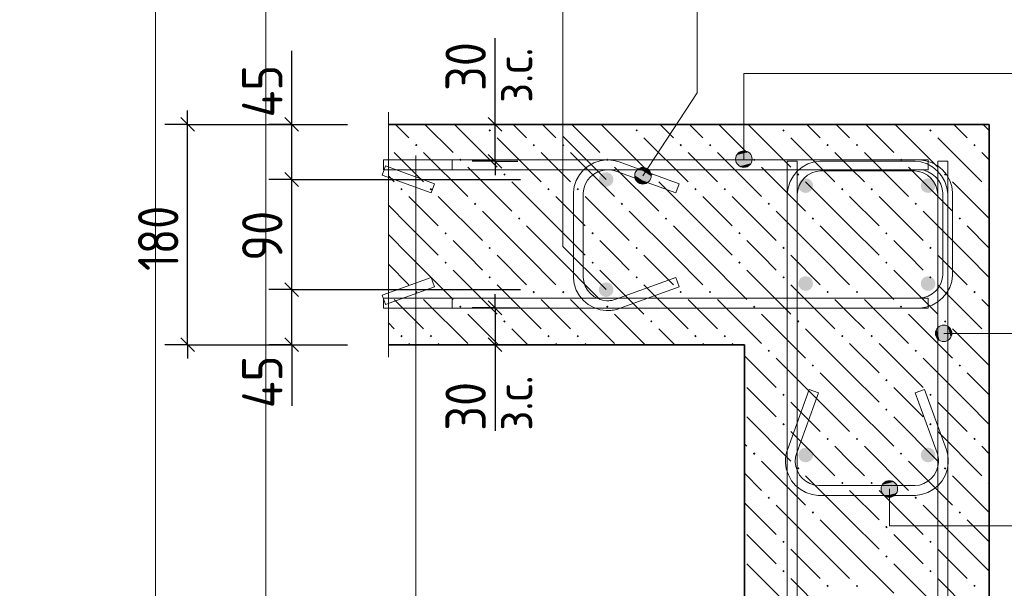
# Model space of a CAD drawing. Header units: millimetres. Extents: x 0 to 21005, y 0 to 14855.
# Tile 27 of 50: x 6707 to 9388, y 11668 to 13216. Entities that reach past the tile are written whole.
import ezdxf

# ---------------------------------------------------------------- set-up
doc = ezdxf.new("R2010")
doc.units = ezdxf.units.MM
for name, color, linetype, lineweight in [('Standard', 7, 'Continuous', 25), ('Позиционная метка линия выноска', 7, 'Continuous', 13), ('Стена фоновая арматура У1', 7, 'Continuous', 25), ('Стена фоновая арматура Х1', 7, 'Continuous', 25), ('Стена фоновая затяжка С-обр.', 7, 'Continuous', 25), ('Стена Хомут', 7, 'Continuous', 25)]:
    doc.layers.add(name, color=color, linetype=linetype, lineweight=lineweight)
doc.layers.add('ЖБ Стена верхний уровень', color=7, linetype='Continuous', lineweight=25, true_color=0x006e00)
doc.layers.add('Размерная выноска', color=7, linetype='Continuous')
doc.styles.add('ISOCPEUR', font='txt')

msp = doc.modelspace()

# ---------------------------------------------------------------- hatches: boundary and pattern name
at = {"layer": 'ЖБ Стена верхний уровень', "linetype": 'Continuous', "lineweight": 18, "transparency": 33554687}
for points in [[(7983.9, 12914.6), (7987.2, 12917.9), (7990.4, 12914.6), (7987.2, 12911.4)], [(8383.9, 12914.6), (8387.2, 12917.9), (8390.4, 12914.6), (8387.2, 12911.4)], [(8783.9, 12914.6), (8787.2, 12917.9), (8790.4, 12914.6), (8787.2, 12911.4)], [(9183.9, 12914.6), (9187.2, 12917.9), (9190.4, 12914.6), (9187.2, 12911.4)], [(7783.9, 12874.6), (7787.2, 12877.9), (7790.4, 12874.6), (7787.2, 12871.4)], [(8103.9, 12874.6), (8107.2, 12877.9), (8110.4, 12874.6), (8107.2, 12871.4)], [(8183.9, 12874.6), (8187.2, 12877.9), (8190.4, 12874.6), (8187.2, 12871.4)], [(8503.9, 12874.6), (8507.2, 12877.9), (8510.4, 12874.6), (8507.2, 12871.4)], [(8583.9, 12874.6), (8587.2, 12877.9), (8590.4, 12874.6), (8587.2, 12871.4)], [(8903.9, 12874.6), (8907.2, 12877.9), (8910.4, 12874.6), (8907.2, 12871.4)], [(8983.9, 12874.6), (8987.2, 12877.9), (8990.4, 12874.6), (8987.2, 12871.4)], [(9303.9, 12874.6), (9307.2, 12877.9), (9310.4, 12874.6), (9307.2, 12871.4)], [(7903.9, 12834.6), (7907.2, 12837.9), (7910.4, 12834.6), (7907.2, 12831.4)], [(8303.9, 12834.6), (8307.2, 12837.9), (8310.4, 12834.6), (8307.2, 12831.4)], [(8703.9, 12834.6), (8707.2, 12837.9), (8710.4, 12834.6), (8707.2, 12831.4)], [(9103.9, 12834.6), (9107.2, 12837.9), (9110.4, 12834.6), (9107.2, 12831.4)], [(8023.9, 12794.6), (8027.2, 12797.9), (8030.4, 12794.6), (8027.2, 12791.4)], [(8423.9, 12794.6), (8427.2, 12797.9), (8430.4, 12794.6), (8427.2, 12791.4)], [(8823.9, 12794.6), (8827.2, 12797.9), (8830.4, 12794.6), (8827.2, 12791.4)], [(9223.9, 12794.6), (9227.2, 12797.9), (9230.4, 12794.6), (9227.2, 12791.4)], [(7743.9, 12754.6), (7747.2, 12757.9), (7750.4, 12754.6), (7747.2, 12751.4)], [(7823.9, 12754.6), (7827.2, 12757.9), (7830.4, 12754.6), (7827.2, 12751.4)], [(8143.9, 12754.6), (8147.2, 12757.9), (8150.4, 12754.6), (8147.2, 12751.4)], [(8223.9, 12754.6), (8227.2, 12757.9), (8230.4, 12754.6), (8227.2, 12751.4)], [(8543.9, 12754.6), (8547.2, 12757.9), (8550.4, 12754.6), (8547.2, 12751.4)], [(8623.9, 12754.6), (8627.2, 12757.9), (8630.4, 12754.6), (8627.2, 12751.4)], [(8943.9, 12754.6), (8947.2, 12757.9), (8950.4, 12754.6), (8947.2, 12751.4)], [(9023.9, 12754.6), (9027.2, 12757.9), (9030.4, 12754.6), (9027.2, 12751.4)], [(9343.9, 12754.6), (9347.2, 12757.9), (9347.4, 12757.7), (9347.4, 12751.6), (9347.2, 12751.4)], [(7943.9, 12714.6), (7947.2, 12717.9), (7950.4, 12714.6), (7947.2, 12711.4)], [(8343.9, 12714.6), (8347.2, 12717.9), (8350.4, 12714.6), (8347.2, 12711.4)], [(8743.9, 12714.6), (8747.2, 12717.9), (8750.4, 12714.6), (8747.2, 12711.4)], [(9143.9, 12714.6), (9147.2, 12717.9), (9150.4, 12714.6), (9147.2, 12711.4)], [(8063.9, 12674.6), (8067.2, 12677.9), (8070.4, 12674.6), (8067.2, 12671.4)], [(8463.9, 12674.6), (8467.2, 12677.9), (8470.4, 12674.6), (8467.2, 12671.4)], [(8863.9, 12674.6), (8867.2, 12677.9), (8870.4, 12674.6), (8867.2, 12671.4)], [(9263.9, 12674.6), (9267.2, 12677.9), (9270.4, 12674.6), (9267.2, 12671.4)], [(7863.9, 12634.6), (7867.2, 12637.9), (7870.4, 12634.6), (7867.2, 12631.4)], [(8263.9, 12634.6), (8267.2, 12637.9), (8270.4, 12634.6), (8267.2, 12631.4)], [(8663.9, 12634.6), (8667.2, 12637.9), (8670.4, 12634.6), (8667.2, 12631.4)], [(9063.9, 12634.6), (9067.2, 12637.9), (9070.4, 12634.6), (9067.2, 12631.4)], [(7983.9, 12594.6), (7987.2, 12597.9), (7990.4, 12594.6), (7987.2, 12591.4)], [(8383.9, 12594.6), (8387.2, 12597.9), (8390.4, 12594.6), (8387.2, 12591.4)], [(8783.9, 12594.6), (8787.2, 12597.9), (8790.4, 12594.6), (8787.2, 12591.4)], [(9183.9, 12594.6), (9187.2, 12597.9), (9190.4, 12594.6), (9187.2, 12591.4)], [(7863.9, 12554.6), (7867.2, 12557.9), (7870.4, 12554.6), (7867.2, 12551.4)], [(8263.9, 12554.6), (8267.2, 12557.9), (8270.4, 12554.6), (8267.2, 12551.4)], [(8663.9, 12554.6), (8667.2, 12557.9), (8670.4, 12554.6), (8667.2, 12551.4)], [(9063.9, 12554.6), (9067.2, 12557.9), (9070.4, 12554.6), (9067.2, 12551.4)], [(7983.9, 12514.6), (7987.2, 12517.9), (7990.4, 12514.6), (7987.2, 12511.4)], [(8383.9, 12514.6), (8387.2, 12517.9), (8390.4, 12514.6), (8387.2, 12511.4)], [(8783.9, 12514.6), (8787.2, 12517.9), (8790.4, 12514.6), (8787.2, 12511.4)], [(9183.9, 12514.6), (9187.2, 12517.9), (9190.4, 12514.6), (9187.2, 12511.4)], [(7783.9, 12474.6), (7787.2, 12477.9), (7790.4, 12474.6), (7787.2, 12471.4)], [(8103.9, 12474.6), (8107.2, 12477.9), (8110.4, 12474.6), (8107.2, 12471.4)], [(8183.9, 12474.6), (8187.2, 12477.9), (8190.4, 12474.6), (8187.2, 12471.4)], [(8503.9, 12474.6), (8507.2, 12477.9), (8510.4, 12474.6), (8507.2, 12471.4)], [(8583.9, 12474.6), (8587.2, 12477.9), (8590.4, 12474.6), (8587.2, 12471.4)], [(8903.9, 12474.6), (8907.2, 12477.9), (8910.4, 12474.6), (8907.2, 12471.4)], [(8983.9, 12474.6), (8987.2, 12477.9), (8990.4, 12474.6), (8987.2, 12471.4)], [(9303.9, 12474.6), (9307.2, 12477.9), (9310.4, 12474.6), (9307.2, 12471.4)], [(7903.9, 12434.6), (7907.2, 12437.9), (7910.4, 12434.6), (7907.2, 12431.4)], [(8303.9, 12434.6), (8307.2, 12437.9), (8310.4, 12434.6), (8307.2, 12431.4)], [(8703.9, 12434.6), (8707.2, 12437.9), (8710.4, 12434.6), (8707.2, 12431.4)], [(9103.9, 12434.6), (9107.2, 12437.9), (9110.4, 12434.6), (9107.2, 12431.4)], [(8023.9, 12394.6), (8027.2, 12397.9), (8030.4, 12394.6), (8027.2, 12391.4)], [(8423.9, 12394.6), (8427.2, 12397.9), (8430.4, 12394.6), (8427.2, 12391.4)], [(8823.9, 12394.6), (8827.2, 12397.9), (8830.4, 12394.6), (8827.2, 12391.4)], [(9223.9, 12394.6), (9227.2, 12397.9), (9230.4, 12394.6), (9227.2, 12391.4)], [(7743.9, 12354.6), (7747.2, 12357.9), (7750.4, 12354.6), (7747.2, 12351.4)], [(7823.9, 12354.6), (7827.2, 12357.9), (7830.4, 12354.6), (7827.2, 12351.4)], [(8143.9, 12354.6), (8147.2, 12357.9), (8150.4, 12354.6), (8147.2, 12351.4)], [(8223.9, 12354.6), (8227.2, 12357.9), (8230.4, 12354.6), (8227.2, 12351.4)], [(8543.9, 12354.6), (8547.2, 12357.9), (8550.4, 12354.6), (8547.2, 12351.4)], [(8623.9, 12354.6), (8627.2, 12357.9), (8630.4, 12354.6), (8627.2, 12351.4)], [(8943.9, 12354.6), (8947.2, 12357.9), (8950.4, 12354.6), (8947.2, 12351.4)], [(9023.9, 12354.6), (9027.2, 12357.9), (9030.4, 12354.6), (9027.2, 12351.4)], [(9343.9, 12354.6), (9347.2, 12357.9), (9347.4, 12357.7), (9347.4, 12351.6), (9347.2, 12351.4)], [(8743.9, 12314.6), (8747.2, 12317.9), (8750.4, 12314.6), (8747.2, 12311.4)], [(9143.9, 12314.6), (9147.2, 12317.9), (9150.4, 12314.6), (9147.2, 12311.4)], [(8863.9, 12274.6), (8867.2, 12277.9), (8870.4, 12274.6), (8867.2, 12271.4)], [(9263.9, 12274.6), (9267.2, 12277.9), (9270.4, 12274.6), (9267.2, 12271.4)], [(9063.9, 12234.6), (9067.2, 12237.9), (9070.4, 12234.6), (9067.2, 12231.4)], [(8783.9, 12194.6), (8787.2, 12197.9), (8790.4, 12194.6), (8787.2, 12191.4)], [(9183.9, 12194.6), (9187.2, 12197.9), (9190.4, 12194.6), (9187.2, 12191.4)], [(9063.9, 12154.6), (9067.2, 12157.9), (9070.4, 12154.6), (9067.2, 12151.4)], [(8783.9, 12114.6), (8787.2, 12117.9), (8790.4, 12114.6), (8787.2, 12111.4)], [(9183.9, 12114.6), (9187.2, 12117.9), (9190.4, 12114.6), (9187.2, 12111.4)], [(8903.9, 12074.6), (8907.2, 12077.9), (8910.4, 12074.6), (8907.2, 12071.4)], [(8983.9, 12074.6), (8987.2, 12077.9), (8990.4, 12074.6), (8987.2, 12071.4)], [(9303.9, 12074.6), (9307.2, 12077.9), (9310.4, 12074.6), (9307.2, 12071.4)], [(8703.9, 12034.6), (8707.2, 12037.9), (8710.4, 12034.6), (8707.2, 12031.4)], [(9103.9, 12034.6), (9107.2, 12037.9), (9110.4, 12034.6), (9107.2, 12031.4)], [(8823.9, 11994.6), (8827.2, 11997.9), (8830.4, 11994.6), (8827.2, 11991.4)], [(9223.9, 11994.6), (9227.2, 11997.9), (9230.4, 11994.6), (9227.2, 11991.4)], [(8943.9, 11954.6), (8947.2, 11957.9), (8950.4, 11954.6), (8947.2, 11951.4)], [(9023.9, 11954.6), (9027.2, 11957.9), (9030.4, 11954.6), (9027.2, 11951.4)], [(9343.9, 11954.6), (9347.2, 11957.9), (9347.4, 11957.7), (9347.4, 11951.6), (9347.2, 11951.4)], [(8743.9, 11914.6), (8747.2, 11917.9), (8750.4, 11914.6), (8747.2, 11911.4)], [(9143.9, 11914.6), (9147.2, 11917.9), (9150.4, 11914.6), (9147.2, 11911.4)], [(8863.9, 11874.6), (8867.2, 11877.9), (8870.4, 11874.6), (8867.2, 11871.4)], [(9263.9, 11874.6), (9267.2, 11877.9), (9270.4, 11874.6), (9267.2, 11871.4)], [(9063.9, 11834.6), (9067.2, 11837.9), (9070.4, 11834.6), (9067.2, 11831.4)], [(8783.9, 11794.6), (8787.2, 11797.9), (8790.4, 11794.6), (8787.2, 11791.4)], [(9183.9, 11794.6), (9187.2, 11797.9), (9190.4, 11794.6), (9187.2, 11791.4)], [(9063.9, 11754.6), (9067.2, 11757.9), (9070.4, 11754.6), (9067.2, 11751.4)], [(8783.9, 11714.6), (8787.2, 11717.9), (8790.4, 11714.6), (8787.2, 11711.4)], [(9183.9, 11714.6), (9187.2, 11717.9), (9190.4, 11714.6), (9187.2, 11711.4)], [(8903.9, 11674.6), (8907.2, 11677.9), (8910.4, 11674.6), (8907.2, 11671.4)], [(8983.9, 11674.6), (8987.2, 11677.9), (8990.4, 11674.6), (8987.2, 11671.4)], [(9303.9, 11674.6), (9307.2, 11677.9), (9310.4, 11674.6), (9307.2, 11671.4)]]:
    msp.add_hatch(color=7, dxfattribs=at).paths.add_polyline_path(points, flags=16)
at = {"layer": 'Позиционная метка линия выноска', "linetype": 'Continuous', "lineweight": 13, "transparency": 33554687}
for points in [[(8698.6, 12847.6), (8659.9, 12847.6), (8656.7, 12836.4)], [(8698.6, 12847.6), (8656.7, 12836.4), (8701.7, 12836.4)], [(8690.5, 12855.7), (8668, 12855.7), (8659.9, 12847.6)], [(8690.5, 12855.7), (8659.9, 12847.6), (8698.6, 12847.6)], [(8668, 12855.7), (8690.5, 12855.7), (8679.2, 12858.9)], [(8701.7, 12836.4), (8656.7, 12836.4), (8659.9, 12825.1)], [(8701.7, 12836.4), (8659.9, 12825.1), (8698.6, 12825.1)], [(8698.6, 12825.1), (8659.9, 12825.1), (8668, 12817)], [(8698.6, 12825.1), (8668, 12817), (8690.5, 12817)], [(8690.5, 12817), (8668, 12817), (8679.2, 12813.9)], [(8423.1, 12778.8), (8385.5, 12803.5), (8381.9, 12792.3)], [(8423.1, 12778.8), (8381.9, 12792.3), (8414.3, 12771.2)], [(8414.3, 12771.2), (8381.9, 12792.3), (8384.3, 12781.1)], [(8426.6, 12790), (8394.3, 12811.2), (8385.5, 12803.5)], [(8426.6, 12790), (8385.5, 12803.5), (8423.1, 12778.8)], [(8424.3, 12801.2), (8405.5, 12813.5), (8394.3, 12811.2)], [(8424.3, 12801.2), (8394.3, 12811.2), (8426.6, 12790)], [(8405.5, 12813.5), (8424.3, 12801.2), (8416.6, 12810)], [(8414.3, 12771.2), (8384.3, 12781.1), (8403.1, 12768.8)], [(8403.1, 12768.8), (8384.3, 12781.1), (8392, 12772.3)], [(9203.8, 12350.9), (9203.8, 12373.4), (9200.7, 12362.2)], [(9211.9, 12342.8), (9211.9, 12381.5), (9203.8, 12373.4)], [(9211.9, 12342.8), (9203.8, 12373.4), (9203.8, 12350.9)], [(9223.2, 12339.7), (9223.2, 12384.7), (9211.9, 12381.5)], [(9223.2, 12339.7), (9211.9, 12381.5), (9211.9, 12342.8)], [(9234.4, 12342.8), (9234.4, 12381.5), (9223.2, 12384.7)], [(9234.4, 12342.8), (9223.2, 12384.7), (9223.2, 12339.7)], [(9242.5, 12350.9), (9242.5, 12373.4), (9234.4, 12381.5)], [(9242.5, 12350.9), (9234.4, 12381.5), (9234.4, 12342.8)], [(9242.5, 12373.4), (9242.5, 12350.9), (9245.7, 12362.2)], [(9056, 11949.8), (9094.7, 11949.8), (9086.6, 11957.9)], [(9056, 11949.8), (9086.6, 11957.9), (9064.1, 11957.9)], [(9064.1, 11957.9), (9086.6, 11957.9), (9075.4, 11961.1)], [(9052.9, 11938.6), (9097.9, 11938.6), (9094.7, 11949.8)], [(9052.9, 11938.6), (9094.7, 11949.8), (9056, 11949.8)], [(9056, 11927.3), (9097.9, 11938.6), (9052.9, 11938.6)], [(9056, 11927.3), (9094.7, 11927.3), (9097.9, 11938.6)], [(9064.1, 11919.2), (9094.7, 11927.3), (9056, 11927.3)], [(9064.1, 11919.2), (9086.6, 11919.2), (9094.7, 11927.3)], [(9086.6, 11919.2), (9064.1, 11919.2), (9075.4, 11916.1)]]:
    msp.add_hatch(color=7, dxfattribs=at).paths.add_polyline_path(points)
at = {"layer": 'Стена фоновая арматура Х1', "linetype": 'Continuous', "lineweight": 18, "transparency": 33554687}
for points in [[(8324.1, 12781), (8322.6, 12788.7), (8318.3, 12795.2), (8311.8, 12799.5), (8304.1, 12801), (8296.5, 12799.5), (8290, 12795.2), (8285.6, 12788.7), (8284.1, 12781), (8285.6, 12773.4), (8290, 12766.9), (8296.5, 12762.6), (8304.1, 12761), (8311.8, 12762.6), (8318.3, 12766.9), (8322.6, 12773.4)], [(8867.4, 12764.4), (8865.9, 12772), (8861.6, 12778.5), (8855.1, 12782.9), (8847.4, 12784.4), (8839.8, 12782.9), (8833.3, 12778.5), (8828.9, 12772), (8827.4, 12764.4), (8828.9, 12756.7), (8833.3, 12750.2), (8839.8, 12745.9), (8847.4, 12744.4), (8855.1, 12745.9), (8861.6, 12750.2), (8865.9, 12756.7)], [(9200.8, 12764.4), (9199.2, 12772), (9194.9, 12778.5), (9188.4, 12782.9), (9180.8, 12784.4), (9173.1, 12782.9), (9166.6, 12778.5), (9162.3, 12772), (9160.8, 12764.4), (9162.3, 12756.7), (9166.6, 12750.2), (9173.1, 12745.9), (9180.8, 12744.4), (9188.4, 12745.9), (9194.9, 12750.2), (9199.2, 12756.7)], [(8324.1, 12481.1), (8322.6, 12488.7), (8318.3, 12495.2), (8311.8, 12499.5), (8304.1, 12501.1), (8296.5, 12499.5), (8290, 12495.2), (8285.6, 12488.7), (8284.1, 12481.1), (8285.6, 12473.4), (8290, 12466.9), (8296.5, 12462.6), (8304.1, 12461.1), (8311.8, 12462.6), (8318.3, 12466.9), (8322.6, 12473.4)], [(8867.4, 12497.7), (8865.9, 12505.4), (8861.6, 12511.9), (8855.1, 12516.2), (8847.4, 12517.7), (8839.8, 12516.2), (8833.3, 12511.9), (8828.9, 12505.4), (8827.4, 12497.7), (8828.9, 12490.1), (8833.3, 12483.6), (8839.8, 12479.2), (8847.4, 12477.7), (8855.1, 12479.2), (8861.6, 12483.6), (8865.9, 12490.1)], [(9200.8, 12497.7), (9199.2, 12505.4), (9194.9, 12511.9), (9188.4, 12516.2), (9180.8, 12517.7), (9173.1, 12516.2), (9166.6, 12511.9), (9162.3, 12505.4), (9160.8, 12497.7), (9162.3, 12490.1), (9166.6, 12483.6), (9173.1, 12479.2), (9180.8, 12477.7), (9188.4, 12479.2), (9194.9, 12483.6), (9199.2, 12490.1)], [(8867.4, 12031.1), (8865.9, 12038.7), (8861.6, 12045.2), (8855.1, 12049.6), (8847.4, 12051.1), (8839.8, 12049.6), (8833.3, 12045.2), (8828.9, 12038.7), (8827.4, 12031.1), (8828.9, 12023.4), (8833.3, 12016.9), (8839.8, 12012.6), (8847.4, 12011.1), (8855.1, 12012.6), (8861.6, 12016.9), (8865.9, 12023.4)], [(9200.8, 12031.1), (9199.2, 12038.7), (9194.9, 12045.2), (9188.4, 12049.6), (9180.7, 12051.1), (9173.1, 12049.6), (9166.6, 12045.2), (9162.3, 12038.7), (9160.8, 12031.1), (9162.3, 12023.4), (9166.6, 12016.9), (9173.1, 12012.6), (9180.7, 12011.1), (9188.4, 12012.6), (9194.9, 12016.9), (9199.2, 12023.4)]]:
    msp.add_hatch(color=7, dxfattribs=at).paths.add_polyline_path(points)

# ---------------------------------------------------------------- linework, layer by layer
at = {"layer": 'Standard', "color": 7, "linetype": 'Continuous', "lineweight": 25, "transparency": 33554687}
for p, q in [((7183.4, 12912.3), (7145.9, 12949.8)), ((7466.7, 12912.3), (7429.2, 12949.8)), ((8020.4, 12912.3), (7982.9, 12949.8)), ((8020.4, 12811.8), (7982.9, 12849.3)), ((7466.7, 12762.3), (7429.2, 12799.8)), ((7466.7, 12462.3), (7429.2, 12499.8)), ((7982.9, 12450.3), (8020.4, 12412.8)), ((7183.4, 12312.3), (7145.9, 12349.8)), ((7466.7, 12312.3), (7429.2, 12349.8)), ((7982.9, 12349.8), (8020.4, 12312.3))]:
    msp.add_line(p, q, dxfattribs=at)
at = {"layer": 'Standard', "color": 7, "linetype": 'Continuous', "lineweight": -3, "transparency": 33554687}
for p, q in [((7164.6, 12931.1), (7164.6, 12968.6)), ((7447.9, 12931.1), (7447.9, 12968.6)), ((8001.6, 12931.1), (8001.6, 12968.6)), ((7447.9, 12781), (7447.9, 12931.1)), ((8001.6, 12830.6), (8001.6, 12931.1)), ((8001.6, 12830.6), (8001.6, 12793.1)), ((7447.9, 12481.1), (7447.9, 12781)), ((7447.9, 12331.1), (7447.9, 12481.1)), ((8001.6, 12431.5), (8001.6, 12469)), ((8001.6, 12431.5), (8001.6, 12331.1)), ((7164.6, 12331.1), (7164.6, 12293.5)), ((7447.9, 12331.1), (7447.9, 12293.5)), ((8001.6, 12331.1), (8001.6, 12293.5))]:
    msp.add_line(p, q, dxfattribs=at)
at = {"layer": 'Standard', "color": 251, "linetype": 'Continuous', "lineweight": -3, "true_color": 0x656565, "transparency": 33554687}
for p, q in [((7164.6, 12931.1), (7102.1, 12931.1)), ((7164.6, 12931.1), (7227.1, 12931.1)), ((7164.6, 12931.1), (7599.5, 12931.1)), ((7447.9, 12931.1), (7385.4, 12931.1)), ((7447.9, 12931.1), (7510.4, 12931.1)), ((7447.9, 12931.1), (7447.9, 12931.1)), ((8001.6, 12931.1), (7939.1, 12931.1)), ((8001.6, 12931.1), (8064.1, 12931.1)), ((8001.6, 12830.6), (7939.1, 12830.6)), ((8001.6, 12830.6), (8064.1, 12830.6)), ((7447.9, 12781), (7385.4, 12781)), ((7447.9, 12781), (7510.4, 12781)), ((7447.9, 12781), (8070.8, 12781)), ((7447.9, 12481.1), (7385.4, 12481.1)), ((7447.9, 12481.1), (7510.4, 12481.1)), ((8001.6, 12431.5), (7939.1, 12431.5)), ((8001.6, 12431.5), (8064.1, 12431.5)), ((7164.6, 12331.1), (7102.1, 12331.1)), ((7164.6, 12331.1), (7227.1, 12331.1)), ((7164.6, 12331.1), (7599.5, 12331.1)), ((7447.9, 12331.1), (7385.4, 12331.1)), ((7447.9, 12331.1), (7510.4, 12331.1)), ((7447.9, 12331.1), (7447.9, 12331.1)), ((8001.6, 12331.1), (7939.1, 12331.1)), ((8001.6, 12331.1), (8064.1, 12331.1))]:
    msp.add_line(p, q, dxfattribs=at)
at = {"layer": 'Standard', "color": 7, "linetype": 'Continuous', "lineweight": 13, "transparency": 33554687}
msp.add_lwpolyline([(1438.5, 14855), (1438.5, 10124.6), (7077.1, 10124.6), (7077.1, 14855)], dxfattribs=at)
at = {"layer": 'Standard', "color": 254, "linetype": 'Continuous', "lineweight": 13, "true_color": 0xc4c4ff, "transparency": 33554687}
msp.add_lwpolyline([(11139.5, 13787.9), (7377.7, 13787.9), (7377.7, 10603.3)], dxfattribs=at)
at = {"layer": 'Standard', "color": 7, "linetype": 'Continuous', "lineweight": -3, "transparency": 33554687}
msp.add_lwpolyline([(7164.6, 12331.1), (7164.6, 12486.6), (7164.6, 12486.6), (7164.6, 12931.1)], dxfattribs=at)
at = {"layer": 'Standard', "color": 251, "linetype": 'Continuous', "lineweight": -3, "true_color": 0x656565, "transparency": 33554687}
msp.add_lwpolyline([(7447.9, 12481.1), (7986.4, 12481.1), (7986.4, 12481.1), (8070.8, 12481.1)], dxfattribs=at)
at = {"layer": 'ЖБ Стена верхний уровень', "color": 7, "linetype": 'Continuous', "lineweight": 35, "transparency": 33554687}
for p, q in [((9347.4, 12931.1), (7711.1, 12931.1)), ((9347.4, 12331.1), (9347.4, 12931.1)), ((7711.1, 12331.1), (8680.7, 12331.1)), ((8680.7, 12331.1), (8680.7, 10936.7)), ((9347.4, 10936.7), (9347.4, 12331.1))]:
    msp.add_line(p, q, dxfattribs=at)
at = {"layer": 'ЖБ Стена верхний уровень', "color": 9, "linetype": 'Continuous', "lineweight": 18, "true_color": 0xc7c7c7, "transparency": 33554687}
for p, q in [((7730.8, 12931.1), (7767.2, 12894.6)), ((7810.8, 12931.1), (7887.2, 12854.6)), ((7890.8, 12931.1), (8007.2, 12814.6)), ((8050.8, 12931.1), (8087.2, 12894.6)), ((8130.8, 12931.1), (8167.2, 12894.6)), ((8210.8, 12931.1), (8287.2, 12854.6)), ((8290.8, 12931.1), (8407.2, 12814.6)), ((8450.8, 12931.1), (8487.2, 12894.6)), ((8530.8, 12931.1), (8567.2, 12894.6)), ((8610.8, 12931.1), (8687.2, 12854.6)), ((8690.8, 12931.1), (8807.2, 12814.6)), ((8850.8, 12931.1), (8887.2, 12894.6)), ((8930.8, 12931.1), (8967.2, 12894.6)), ((9010.8, 12931.1), (9087.2, 12854.6)), ((9090.8, 12931.1), (9207.2, 12814.6)), ((9250.8, 12931.1), (9287.2, 12894.6)), ((9330.8, 12931.1), (9347.4, 12914.4)), ((8007.2, 12894.6), (8127.2, 12774.6)), ((8407.2, 12894.6), (8527.2, 12774.6)), ((8807.2, 12894.6), (8927.2, 12774.6)), ((9207.2, 12894.6), (9327.2, 12774.6)), ((7767.2, 12814.6), (7727.2, 12854.6)), ((7807.2, 12854.6), (7927.2, 12734.6)), ((8167.2, 12814.6), (8127.2, 12854.6)), ((8207.2, 12854.6), (8327.2, 12734.6)), ((8567.2, 12814.6), (8527.2, 12854.6)), ((8607.2, 12854.6), (8727.2, 12734.6)), ((8967.2, 12814.6), (8927.2, 12854.6)), ((9007.2, 12854.6), (9127.2, 12734.6)), ((9347.4, 12834.4), (9327.2, 12854.6)), ((7711.1, 12790.8), (7727.2, 12774.6)), ((7807.2, 12774.6), (7767.2, 12814.6)), ((7927.2, 12814.6), (8047.2, 12694.6)), ((8207.2, 12774.6), (8167.2, 12814.6)), ((8327.2, 12814.6), (8447.2, 12694.6)), ((8607.2, 12774.6), (8567.2, 12814.6)), ((8727.2, 12814.6), (8847.2, 12694.6)), ((9007.2, 12774.6), (8967.2, 12814.6)), ((9127.2, 12814.6), (9247.2, 12694.6)), ((8167.2, 12654.6), (8047.2, 12774.6)), ((8567.2, 12654.6), (8447.2, 12774.6)), ((8967.2, 12654.6), (8847.2, 12774.6)), ((9347.4, 12674.4), (9247.2, 12774.6)), ((7767.2, 12734.6), (7847.2, 12654.6)), ((7847.2, 12734.6), (7967.2, 12614.6)), ((8167.2, 12734.6), (8247.2, 12654.6)), ((8247.2, 12734.6), (8367.2, 12614.6)), ((8567.2, 12734.6), (8647.2, 12654.6)), ((8647.2, 12734.6), (8767.2, 12614.6)), ((8967.2, 12734.6), (9047.2, 12654.6)), ((9047.2, 12734.6), (9167.2, 12614.6)), ((7767.2, 12654.6), (7711.1, 12710.8)), ((8087.2, 12574.6), (7967.2, 12694.6)), ((8487.2, 12574.6), (8367.2, 12694.6)), ((8887.2, 12574.6), (8767.2, 12694.6)), ((9287.2, 12574.6), (9167.2, 12694.6)), ((7767.2, 12654.6), (7847.2, 12574.6)), ((8087.2, 12654.6), (8167.2, 12574.6)), ((8167.2, 12654.6), (8247.2, 12574.6)), ((8487.2, 12654.6), (8567.2, 12574.6)), ((8567.2, 12654.6), (8647.2, 12574.6)), ((8887.2, 12654.6), (8967.2, 12574.6)), ((8967.2, 12654.6), (9047.2, 12574.6)), ((9287.2, 12654.6), (9347.4, 12594.4)), ((7711.1, 12630.8), (7767.2, 12574.6)), ((7927.2, 12574.6), (7887.2, 12614.6)), ((8327.2, 12574.6), (8287.2, 12614.6)), ((8727.2, 12574.6), (8687.2, 12614.6)), ((9127.2, 12574.6), (9087.2, 12614.6)), ((7767.2, 12574.6), (7887.2, 12454.6)), ((7967.2, 12534.6), (7927.2, 12574.6)), ((8007.2, 12574.6), (8087.2, 12494.6)), ((8087.2, 12574.6), (8167.2, 12494.6)), ((8167.2, 12574.6), (8287.2, 12454.6)), ((8367.2, 12534.6), (8327.2, 12574.6)), ((8407.2, 12574.6), (8487.2, 12494.6)), ((8487.2, 12574.6), (8567.2, 12494.6)), ((8567.2, 12574.6), (8687.2, 12454.6)), ((8767.2, 12534.6), (8727.2, 12574.6)), ((8807.2, 12574.6), (8887.2, 12494.6)), ((8887.2, 12574.6), (8967.2, 12494.6)), ((8967.2, 12574.6), (9087.2, 12454.6)), ((9167.2, 12534.6), (9127.2, 12574.6)), ((9207.2, 12574.6), (9287.2, 12494.6)), ((9287.2, 12574.6), (9347.4, 12514.4)), ((7711.1, 12550.8), (7767.2, 12494.6)), ((7887.2, 12534.6), (8007.2, 12414.6)), ((8287.2, 12534.6), (8407.2, 12414.6)), ((8687.2, 12534.6), (8807.2, 12414.6)), ((9087.2, 12534.6), (9207.2, 12414.6)), ((8007.2, 12494.6), (8127.2, 12374.6)), ((8407.2, 12494.6), (8527.2, 12374.6)), ((8807.2, 12494.6), (8927.2, 12374.6)), ((9207.2, 12494.6), (9327.2, 12374.6)), ((7767.2, 12414.6), (7727.2, 12454.6)), ((7807.2, 12454.6), (7927.2, 12334.6)), ((8167.2, 12414.6), (8127.2, 12454.6)), ((8207.2, 12454.6), (8327.2, 12334.6)), ((8567.2, 12414.6), (8527.2, 12454.6)), ((8607.2, 12454.6), (8727.2, 12334.6)), ((8967.2, 12414.6), (8927.2, 12454.6)), ((9007.2, 12454.6), (9127.2, 12334.6)), ((9347.4, 12434.4), (9327.2, 12454.6)), ((7807.2, 12374.6), (7767.2, 12414.6)), ((7927.2, 12414.6), (8010.8, 12331.1)), ((8207.2, 12374.6), (8167.2, 12414.6)), ((8327.2, 12414.6), (8410.8, 12331.1)), ((8607.2, 12374.6), (8567.2, 12414.6)), ((8727.2, 12414.6), (8810.8, 12331.1)), ((9007.2, 12374.6), (8967.2, 12414.6)), ((9127.2, 12414.6), (9210.8, 12331.1)), ((7711.1, 12390.8), (7727.2, 12374.6)), ((8090.8, 12331.1), (8047.2, 12374.6)), ((8490.8, 12331.1), (8447.2, 12374.6)), ((8890.8, 12331.1), (8847.2, 12374.6)), ((9290.8, 12331.1), (9247.2, 12374.6)), ((7767.2, 12334.6), (7770.8, 12331.1)), ((7847.2, 12334.6), (7850.8, 12331.1)), ((8167.2, 12334.6), (8170.8, 12331.1)), ((8247.2, 12334.6), (8250.8, 12331.1)), ((8567.2, 12334.6), (8570.8, 12331.1)), ((8647.2, 12334.6), (8650.8, 12331.1)), ((8967.2, 12334.6), (8970.8, 12331.1)), ((9047.2, 12334.6), (9050.8, 12331.1)), ((8810.8, 12331.1), (8847.2, 12294.6)), ((8967.2, 12254.6), (8890.8, 12331.1)), ((8970.8, 12331.1), (9047.2, 12254.6)), ((9050.8, 12331.1), (9167.2, 12214.6)), ((9210.8, 12331.1), (9247.2, 12294.6)), ((9347.4, 12274.4), (9290.8, 12331.1)), ((8680.7, 12301.1), (8767.2, 12214.6)), ((8887.2, 12174.6), (8767.2, 12294.6)), ((9287.2, 12174.6), (9167.2, 12294.6)), ((8887.2, 12254.6), (8967.2, 12174.6)), ((8967.2, 12254.6), (9047.2, 12174.6)), ((9287.2, 12254.6), (9347.4, 12194.4)), ((8727.2, 12174.6), (8687.2, 12214.6)), ((9127.2, 12174.6), (9087.2, 12214.6)), ((8767.2, 12134.6), (8727.2, 12174.6)), ((8807.2, 12174.6), (8887.2, 12094.6)), ((8887.2, 12174.6), (8967.2, 12094.6)), ((8967.2, 12174.6), (9087.2, 12054.6)), ((9167.2, 12134.6), (9127.2, 12174.6)), ((9207.2, 12174.6), (9287.2, 12094.6)), ((9287.2, 12174.6), (9347.4, 12114.4)), ((8687.2, 12134.6), (8807.2, 12014.6)), ((9087.2, 12134.6), (9207.2, 12014.6)), ((8807.2, 12094.6), (8927.2, 11974.6)), ((9207.2, 12094.6), (9327.2, 11974.6)), ((8680.7, 12061.1), (8687.2, 12054.6)), ((8967.2, 12014.6), (8927.2, 12054.6)), ((9007.2, 12054.6), (9127.2, 11934.6)), ((9347.4, 12034.4), (9327.2, 12054.6)), ((8727.2, 12014.6), (8847.2, 11894.6)), ((9007.2, 11974.6), (8967.2, 12014.6)), ((9127.2, 12014.6), (9247.2, 11894.6)), ((8680.7, 11981.1), (8727.2, 11934.6)), ((8967.2, 11854.6), (8847.2, 11974.6)), ((9347.4, 11874.4), (9247.2, 11974.6)), ((8967.2, 11934.6), (9047.2, 11854.6)), ((9047.2, 11934.6), (9167.2, 11814.6)), ((8680.7, 11901.1), (8767.2, 11814.6)), ((8887.2, 11774.6), (8767.2, 11894.6)), ((9287.2, 11774.6), (9167.2, 11894.6)), ((8887.2, 11854.6), (8967.2, 11774.6)), ((8967.2, 11854.6), (9047.2, 11774.6)), ((9287.2, 11854.6), (9347.4, 11794.4)), ((8727.2, 11774.6), (8687.2, 11814.6)), ((9127.2, 11774.6), (9087.2, 11814.6)), ((8767.2, 11734.6), (8727.2, 11774.6)), ((8807.2, 11774.6), (8887.2, 11694.6)), ((8887.2, 11774.6), (8967.2, 11694.6)), ((8967.2, 11774.6), (9087.2, 11654.6)), ((9167.2, 11734.6), (9127.2, 11774.6)), ((9207.2, 11774.6), (9287.2, 11694.6)), ((9287.2, 11774.6), (9347.4, 11714.4)), ((8687.2, 11734.6), (8807.2, 11614.6)), ((9087.2, 11734.6), (9207.2, 11614.6)), ((8807.2, 11694.6), (8927.2, 11574.6)), ((9207.2, 11694.6), (9327.2, 11574.6))]:
    msp.add_line(p, q, dxfattribs=at)
at = {"layer": 'Позиционная метка линия выноска', "color": 7, "linetype": 'Continuous', "lineweight": 13, "transparency": 33554687}
for p, q in [((7786.1, 12845.9), (7786.1, 11045.9)), ((8679.2, 12858.9), (8679.2, 12858.9)), ((8656.7, 12836.4), (8656.7, 12836.4)), ((8701.7, 12836.4), (8701.7, 12836.4)), ((8385.5, 12803.5), (8385.5, 12803.5)), ((8416.6, 12810), (8416.6, 12810)), ((8679.2, 12813.9), (8679.2, 12813.9)), ((8392, 12772.3), (8392, 12772.3)), ((8423.1, 12778.8), (8423.1, 12778.8)), ((9200.7, 12362.2), (9200.7, 12362.2)), ((9223.2, 12384.7), (9223.2, 12384.7)), ((10592.9, 12362.2), (9223.2, 12362.2)), ((9245.7, 12362.2), (9245.7, 12362.2)), ((9223.2, 12339.7), (9223.2, 12339.7)), ((9075.4, 11961.1), (9075.4, 11961.1)), ((9052.9, 11938.6), (9052.9, 11938.6)), ((9097.9, 11938.6), (9097.9, 11938.6)), ((9075.4, 11916.1), (9075.4, 11916.1))]:
    msp.add_line(p, q, dxfattribs=at)
for points in [[(10518.6, 13583.5), (8551.9, 13583.5), (8551.9, 13016.8), (8404.3, 12791.2)], [(8304.1, 12781), (8186.3, 12898.9), (8186.3, 13454.6), (6798.4, 13454.6)], [(10579.2, 13069.7), (8679.2, 13069.7), (8679.2, 12836.4)], [(8304.1, 12481.1), (8186.3, 12598.9), (8186.3, 12898.9)], [(10608.7, 11838.6), (9075.4, 11838.6), (9075.4, 11938.6)]]:
    msp.add_lwpolyline(points, dxfattribs=at)
for centre in [(8679.2, 12836.4), (8404.3, 12791.2), (9223.2, 12362.2), (9075.4, 11938.6)]:
    msp.add_circle(centre, 22.5, dxfattribs=at)
at = {"layer": 'Размерная выноска', "color": 7, "linetype": 'Continuous', "lineweight": -3, "transparency": 33554687}
for p, q in [((8001.6, 12931.1), (8001.6, 13165.7)), ((7447.9, 12931.1), (7447.9, 13131.1)), ((7447.9, 12331.1), (7447.9, 12164.4)), ((8001.6, 12331.1), (8001.6, 12096.4))]:
    msp.add_line(p, q, dxfattribs=at)
at = {"layer": 'Размерная выноска', "color": 7, "linetype": 'Continuous', "lineweight": 13, "transparency": 33554687}
msp.add_line((7711.1, 12964.4), (7711.1, 12297.7), dxfattribs=at)
at = {"layer": 'Стена фоновая арматура У1', "color": 7, "linetype": 'Continuous', "lineweight": 13, "transparency": 33554687}
for points in [[(9180.7, 12807.7), (7697.7, 12807.7), (7697.7, 12834.4), (9180.7, 12834.4), (9180.7, 12807.7)], [(9180.7, 12807.7), (7697.7, 12807.7), (7697.7, 12834.4), (9180.7, 12834.4), (9180.7, 12807.7)], [(9180.7, 12807.7), (7697.7, 12807.7), (7697.7, 12834.4), (9180.7, 12834.4), (9180.7, 12807.7)], [(8824.1, 12831.1), (8824.1, 10923.3), (8797.4, 10923.3), (8797.4, 12831.1), (8824.1, 12831.1)], [(8824.1, 12831.1), (8824.1, 10923.3), (8797.4, 10923.3), (8797.4, 12831.1), (8824.1, 12831.1)], [(8824.1, 12831.1), (8824.1, 10923.3), (8797.4, 10923.3), (8797.4, 12831.1), (8824.1, 12831.1)], [(9234.1, 12831.1), (9234.1, 10923.3), (9207.4, 10923.3), (9207.4, 12831.1), (9234.1, 12831.1)], [(9234.1, 12831.1), (9234.1, 10923.3), (9207.4, 10923.3), (9207.4, 12831.1), (9234.1, 12831.1)], [(9234.1, 12831.1), (9234.1, 10923.3), (9207.4, 10923.3), (9207.4, 12831.1), (9234.1, 12831.1)], [(9180.7, 12431.1), (7697.7, 12431.1), (7697.7, 12457.7), (9180.7, 12457.7), (9180.7, 12431.1)], [(9180.7, 12431.1), (7697.7, 12431.1), (7697.7, 12457.7), (9180.7, 12457.7), (9180.7, 12431.1)], [(9180.7, 12431.1), (7697.7, 12431.1), (7697.7, 12457.7), (9180.7, 12457.7), (9180.7, 12431.1)]]:
    msp.add_lwpolyline(points, dxfattribs=at)
at = {"layer": 'Стена фоновая затяжка С-обр.', "color": 98, "linetype": 'Continuous', "lineweight": 13, "true_color": 0x005000, "transparency": 33554687}
for points in [[(7827.4, 12744.3), (7694, 12792.8), (7703.1, 12817.9), (7836.5, 12769.4), (7827.4, 12744.3)], [(8494.1, 12744.3), (8330.6, 12803.8), (8328, 12804.7), (8325.3, 12805.4), (8322.6, 12806.1), (8319.9, 12806.6), (8317.2, 12807), (8314.5, 12807.3), (8311.8, 12807.5), (8308.9, 12807.6), (8305.8, 12807.6), (8293.8, 12805.9), (8281.6, 12801.9), (8270.4, 12795.6), (8261.3, 12788), (8253.7, 12778.9), (8247.4, 12767.8), (8243.4, 12755.5), (8241.7, 12743.5), (8241.7, 12515), (8243.4, 12503), (8247.4, 12490.8), (8253.7, 12479.6), (8261.3, 12470.5), (8270.4, 12462.9), (8281.6, 12456.6), (8293.8, 12452.6), (8305.8, 12450.9), (8308.9, 12450.9), (8311.8, 12451), (8314.5, 12451.2), (8317.2, 12451.5), (8319.9, 12452), (8322.6, 12452.5), (8325.3, 12453.1), (8328, 12453.9), (8330.6, 12454.8), (8494.1, 12514.2), (8503.2, 12489.2), (8339.4, 12429.6), (8335.8, 12428.4), (8332.1, 12427.3), (8328.3, 12426.4), (8324.6, 12425.7), (8320.8, 12425.1), (8317, 12424.7), (8313.1, 12424.4), (8309.4, 12424.3), (8304, 12424.3), (8287.7, 12426.5), (8270.8, 12432.1), (8255.2, 12440.8), (8242.3, 12451.6), (8231.6, 12464.4), (8222.9, 12480), (8217.3, 12496.9), (8215, 12513.2), (8215, 12745.3), (8217.3, 12761.6), (8222.9, 12778.5), (8231.6, 12794.1), (8242.3, 12807), (8255.2, 12817.7), (8270.8, 12826.4), (8287.7, 12832), (8304, 12834.3), (8309.4, 12834.3), (8313.1, 12834.1), (8317, 12833.9), (8320.8, 12833.4), (8324.6, 12832.8), (8328.3, 12832.1), (8332.1, 12831.2), (8335.8, 12830.2), (8339.4, 12829), (8503.2, 12769.4), (8494.1, 12744.3)], [(8494.1, 12744.3), (8330.6, 12803.8), (8328, 12804.7), (8325.3, 12805.4), (8322.6, 12806.1), (8319.9, 12806.6), (8317.2, 12807), (8314.5, 12807.3), (8311.8, 12807.5), (8308.9, 12807.6), (8305.8, 12807.6), (8293.8, 12805.9), (8281.6, 12801.9), (8270.4, 12795.6), (8261.3, 12788), (8253.7, 12778.9), (8247.4, 12767.8), (8243.4, 12755.5), (8241.7, 12743.5), (8241.7, 12515), (8243.4, 12503), (8247.4, 12490.8), (8253.7, 12479.6), (8261.3, 12470.5), (8270.4, 12462.9), (8281.6, 12456.6), (8293.8, 12452.6), (8305.8, 12450.9), (8308.9, 12450.9), (8311.8, 12451), (8314.5, 12451.2), (8317.2, 12451.5), (8319.9, 12452), (8322.6, 12452.5), (8325.3, 12453.1), (8328, 12453.9), (8330.6, 12454.8), (8494.1, 12514.2), (8503.2, 12489.2), (8339.4, 12429.6), (8335.8, 12428.4), (8332.1, 12427.3), (8328.3, 12426.4), (8324.6, 12425.7), (8320.8, 12425.1), (8317, 12424.7), (8313.1, 12424.4), (8309.4, 12424.3), (8304, 12424.3), (8287.7, 12426.5), (8270.8, 12432.1), (8255.2, 12440.8), (8242.3, 12451.6), (8231.6, 12464.4), (8222.9, 12480), (8217.3, 12496.9), (8215, 12513.2), (8215, 12745.3), (8217.3, 12761.6), (8222.9, 12778.5), (8231.6, 12794.1), (8242.3, 12807), (8255.2, 12817.7), (8270.8, 12826.4), (8287.7, 12832), (8304, 12834.3), (8309.4, 12834.3), (8313.1, 12834.1), (8317, 12833.9), (8320.8, 12833.4), (8324.6, 12832.8), (8328.3, 12832.1), (8332.1, 12831.2), (8335.8, 12830.2), (8339.4, 12829), (8503.2, 12769.4), (8494.1, 12744.3)], [(7694, 12465.7), (7827.4, 12514.2), (7836.5, 12489.2), (7703.1, 12440.6), (7694, 12465.7)], [(9170.8, 12209.1), (9230.5, 12045.3), (9231.6, 12041.7), (9232.7, 12038), (9233.6, 12034.3), (9234.3, 12030.5), (9234.9, 12026.7), (9235.4, 12022.9), (9235.6, 12019.1), (9235.8, 12015.3), (9235.8, 12009.9), (9233.5, 11993.6), (9227.9, 11976.7), (9219.2, 11961.1), (9208.5, 11948.3), (9195.6, 11937.6), (9180, 11928.8), (9163.1, 11923.2), (9146.8, 11921), (8881.3, 11921), (8865.1, 11923.2), (8848.1, 11928.8), (8832.6, 11937.6), (8819.7, 11948.3), (8809, 11961.1), (8800.3, 11976.7), (8794.7, 11993.6), (8792.4, 12009.9), (8792.4, 12015.3), (8792.5, 12019.1), (8792.8, 12022.9), (8793.2, 12026.7), (8793.8, 12030.5), (8794.6, 12034.3), (8795.5, 12038), (8796.5, 12041.7), (8797.7, 12045.3), (8857.3, 12209.1), (8882.4, 12200), (8822.9, 12036.6), (8822, 12033.9), (8821.3, 12031.3), (8820.6, 12028.6), (8820.1, 12025.9), (8819.7, 12023.2), (8819.4, 12020.4), (8819.2, 12017.7), (8819.1, 12014.9), (8819.1, 12011.8), (8820.8, 11999.7), (8824.8, 11987.5), (8831, 11976.3), (8838.7, 11967.2), (8847.7, 11959.6), (8858.9, 11953.4), (8871.1, 11949.3), (8883.2, 11947.6), (9145, 11947.6), (9157, 11949.3), (9169.2, 11953.4), (9180.4, 11959.6), (9189.5, 11967.2), (9197.1, 11976.3), (9203.4, 11987.5), (9207.4, 11999.7), (9209.1, 12011.8), (9209.1, 12014.9), (9209, 12017.7), (9208.8, 12020.4), (9208.5, 12023.2), (9208.1, 12025.9), (9207.5, 12028.6), (9206.9, 12031.3), (9206.1, 12033.9), (9205.3, 12036.6), (9145.8, 12200), (9170.8, 12209.1)]]:
    msp.add_lwpolyline(points, dxfattribs=at)
at = {"layer": 'Стена Хомут', "color": 36, "linetype": 'Continuous', "lineweight": 13, "true_color": 0x6e3c1e, "transparency": 33554687}
for points in [[(7884.8, 12457.7), (9156.6, 12457.7), (9168.7, 12459.4), (9180.9, 12463.4), (9192.1, 12469.7), (9201.2, 12477.3), (9208.8, 12486.4), (9215.1, 12497.6), (9219.1, 12509.8), (9220.8, 12521.8), (9220.8, 12743.6), (9219.1, 12755.7), (9215.1, 12767.9), (9208.8, 12779.1), (9201.2, 12788.2), (9192.1, 12795.8), (9180.9, 12802), (9168.7, 12806), (9156.6, 12807.7), (7884.8, 12807.7), (7884.8, 12834.4), (9158.5, 12834.4), (9174.8, 12832.1), (9191.7, 12826.5), (9207.3, 12817.8), (9220.1, 12807.1), (9230.8, 12794.3), (9239.6, 12778.7), (9245.2, 12761.7), (9247.4, 12745.5), (9247.4, 12520), (9245.2, 12503.7), (9239.6, 12486.8), (9230.8, 12471.2), (9220.1, 12458.4), (9207.3, 12447.6), (9191.7, 12438.9), (9174.8, 12433.3), (9158.5, 12431.1), (7884.8, 12431.1), (7884.8, 12457.7)], [(7884.8, 12457.7), (9156.6, 12457.7), (9168.7, 12459.4), (9180.9, 12463.4), (9192.1, 12469.7), (9201.2, 12477.3), (9208.8, 12486.4), (9215.1, 12497.6), (9219.1, 12509.8), (9220.8, 12521.8), (9220.8, 12743.6), (9219.1, 12755.7), (9215.1, 12767.9), (9208.8, 12779.1), (9201.2, 12788.2), (9192.1, 12795.8), (9180.9, 12802), (9168.7, 12806), (9156.6, 12807.7), (7884.8, 12807.7), (7884.8, 12834.4), (9158.5, 12834.4), (9174.8, 12832.1), (9191.7, 12826.5), (9207.3, 12817.8), (9220.1, 12807.1), (9230.8, 12794.3), (9239.6, 12778.7), (9245.2, 12761.7), (9247.4, 12745.5), (9247.4, 12520), (9245.2, 12503.7), (9239.6, 12486.8), (9230.8, 12471.2), (9220.1, 12458.4), (9207.3, 12447.6), (9191.7, 12438.9), (9174.8, 12433.3), (9158.5, 12431.1), (7884.8, 12431.1), (7884.8, 12457.7)], [(7884.8, 12457.7), (9156.6, 12457.7), (9168.7, 12459.4), (9180.9, 12463.4), (9192.1, 12469.7), (9201.2, 12477.3), (9208.8, 12486.4), (9215.1, 12497.6), (9219.1, 12509.8), (9220.8, 12521.8), (9220.8, 12743.6), (9219.1, 12755.7), (9215.1, 12767.9), (9208.8, 12779.1), (9201.2, 12788.2), (9192.1, 12795.8), (9180.9, 12802), (9168.7, 12806), (9156.6, 12807.7), (7884.8, 12807.7), (7884.8, 12834.4), (9158.5, 12834.4), (9174.8, 12832.1), (9191.7, 12826.5), (9207.3, 12817.8), (9220.1, 12807.1), (9230.8, 12794.3), (9239.6, 12778.7), (9245.2, 12761.7), (9247.4, 12745.5), (9247.4, 12520), (9245.2, 12503.7), (9239.6, 12486.8), (9230.8, 12471.2), (9220.1, 12458.4), (9207.3, 12447.6), (9191.7, 12438.9), (9174.8, 12433.3), (9158.5, 12431.1), (7884.8, 12431.1), (7884.8, 12457.7)], [(8797.4, 11135.1), (8797.4, 12742.1), (8799.7, 12758.4), (8805.3, 12775.3), (8814, 12790.9), (8824.7, 12803.8), (8837.6, 12814.5), (8853.1, 12823.2), (8870.1, 12828.8), (8886.3, 12831.1), (9145.2, 12831.1), (9161.4, 12828.8), (9178.4, 12823.2), (9194, 12814.5), (9206.8, 12803.8), (9217.5, 12790.9), (9226.2, 12775.3), (9231.8, 12758.4), (9234.1, 12742.1), (9234.1, 11135.1)], [(8797.4, 11135.1), (8797.4, 12742.1), (8799.7, 12758.4), (8805.3, 12775.3), (8814, 12790.9), (8824.7, 12803.8), (8837.6, 12814.5), (8853.1, 12823.2), (8870.1, 12828.8), (8886.3, 12831.1), (9145.2, 12831.1), (9161.4, 12828.8), (9178.4, 12823.2), (9194, 12814.5), (9206.8, 12803.8), (9217.5, 12790.9), (9226.2, 12775.3), (9231.8, 12758.4), (9234.1, 12742.1), (9234.1, 11135.1)], [(8797.4, 11135.1), (8797.4, 12742.1), (8799.7, 12758.4), (8805.3, 12775.3), (8814, 12790.9), (8824.7, 12803.8), (8837.6, 12814.5), (8853.1, 12823.2), (8870.1, 12828.8), (8886.3, 12831.1), (9145.2, 12831.1), (9161.4, 12828.8), (9178.4, 12823.2), (9194, 12814.5), (9206.8, 12803.8), (9217.5, 12790.9), (9226.2, 12775.3), (9231.8, 12758.4), (9234.1, 12742.1), (9234.1, 11135.1)], [(9207.4, 11135.1), (9207.4, 12740.3), (9205.7, 12752.3), (9201.7, 12764.5), (9195.5, 12775.7), (9187.9, 12784.8), (9178.8, 12792.4), (9167.6, 12798.7), (9155.4, 12802.7), (9143.3, 12804.4), (8888.2, 12804.4), (8876.1, 12802.7), (8863.9, 12798.7), (8852.8, 12792.4), (8843.7, 12784.8), (8836.1, 12775.7), (8829.8, 12764.5), (8825.8, 12752.3), (8824.1, 12740.3), (8824.1, 11135.1)], [(9207.4, 11135.1), (9207.4, 12740.3), (9205.7, 12752.3), (9201.7, 12764.5), (9195.5, 12775.7), (9187.9, 12784.8), (9178.8, 12792.4), (9167.6, 12798.7), (9155.4, 12802.7), (9143.3, 12804.4), (8888.2, 12804.4), (8876.1, 12802.7), (8863.9, 12798.7), (8852.8, 12792.4), (8843.7, 12784.8), (8836.1, 12775.7), (8829.8, 12764.5), (8825.8, 12752.3), (8824.1, 12740.3), (8824.1, 11135.1)], [(9207.4, 11135.1), (9207.4, 12740.3), (9205.7, 12752.3), (9201.7, 12764.5), (9195.5, 12775.7), (9187.9, 12784.8), (9178.8, 12792.4), (9167.6, 12798.7), (9155.4, 12802.7), (9143.3, 12804.4), (8888.2, 12804.4), (8876.1, 12802.7), (8863.9, 12798.7), (8852.8, 12792.4), (8843.7, 12784.8), (8836.1, 12775.7), (8829.8, 12764.5), (8825.8, 12752.3), (8824.1, 12740.3), (8824.1, 11135.1)]]:
    msp.add_lwpolyline(points, dxfattribs=at)

# ---------------------------------------------------------------- texts
at = {"layer": 'Standard', "color": 7, "linetype": 'Continuous', "lineweight": 18, "transparency": 33554687, "char_height": 100, "attachment_point": 7, "rotation": 90, "style": 'ISOCPEUR'}
for insert, width in [((8103.2, 12989.7), 229.978), ((8103.2, 12097.4), 229.971)]:
    msp.add_mtext('\\W0.90;з.с.', dxfattribs=dict(at, insert=insert, width=width))
at = {"layer": 'Standard', "color": 7, "linetype": 'Continuous', "lineweight": 25, "transparency": 33554687, "char_height": 110, "attachment_point": 7, "rotation": 90, "style": 'ISOCPEUR'}
for s, insert, width in [('\\W0.87;30', (7976.6, 13022.1), 201.962), ('\\W0.88;45', (7422.9, 12949.8), 213.394), ('\\W0.83;180', (7139.6, 12532), 254.286), ('\\W0.87;90', (7422.9, 12559.5), 201.962), ('\\W0.88;45', (7422.9, 12158.3), 213.398), ('\\W0.87;30', (7976.6, 12097), 201.962)]:
    msp.add_mtext(s, dxfattribs=dict(at, insert=insert, width=width))

doc.saveas('drawing.dxf')
